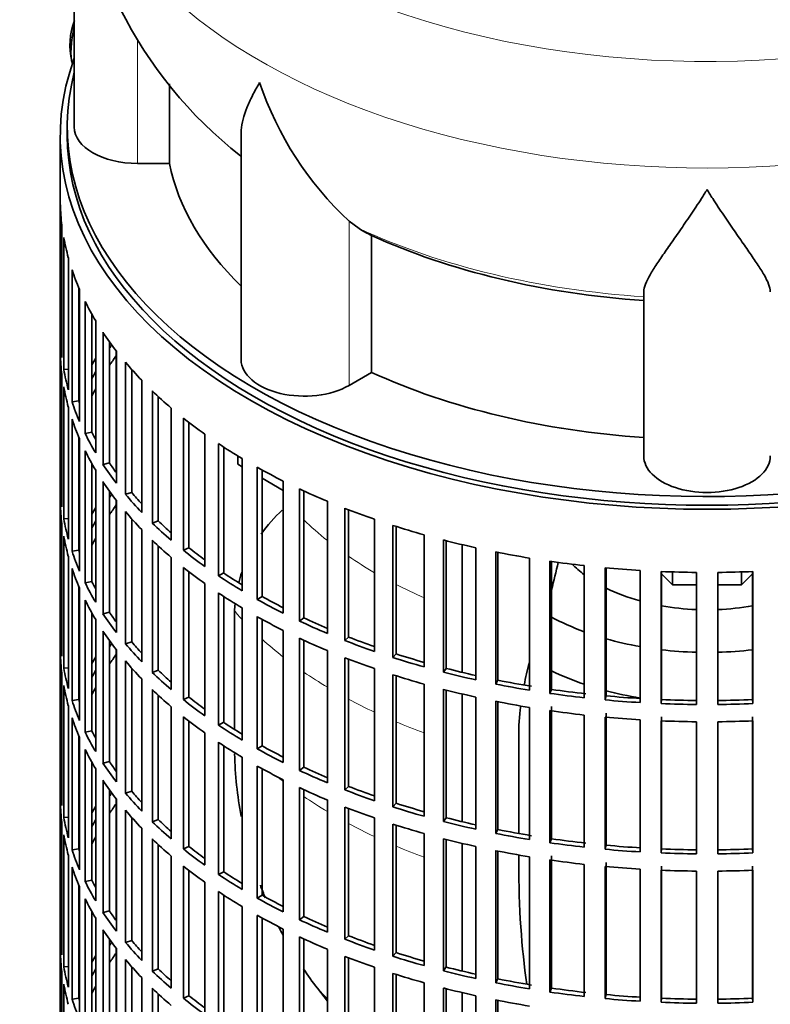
# Model space of a CAD drawing. Header units: millimetres. Extents: x 166 to 762, y -1995 to 1707.
# Tile 3 of 20: x 567 to 673, y -1885 to -1745. Entities that reach past the tile are written whole.
import ezdxf

# ---------------------------------------------------------------- set-up
doc = ezdxf.new("R2010")
doc.units = ezdxf.units.MM
for name, color, linetype in [('M5X8_UNI7687', 7, 'Continuous'), ('VSI134_DIFFUSORE', 7, 'Continuous'), ('VSI134_FILTRO_A', 7, 'Continuous'), ('VSI134_GIUNTO_8×', 7, 'Continuous'), ('VSI134_SUPPORTO_', 7, 'Continuous')]:
    doc.layers.add(name, color=color, linetype=linetype)

# ---------------------------------------------------------------- blocks, each defined once
blk = doc.blocks.new('SE4')
at = {"layer": 'M5X8_UNI7687', "color": 7, "linetype": 'Continuous', "lineweight": 35}
blk.add_arc((583.71, -1748.28), 10, 159.6255, 193.1681, dxfattribs=at)
blk.add_ellipse((575.53, -1746.56), major_axis=(1.01, 4.83), ratio=0.279258, start_param=1.436063, end_param=2.733198, dxfattribs=at)
at = {"layer": 'VSI134_DIFFUSORE', "color": 7, "linetype": 'Continuous', "lineweight": 35}
for p, q in [((574.33, -1716.86), (574.33, -1759.91)), ((587.86, -1765.11), (587.86, -1753.79)), ((598.06, -1760.85), (598.06, -1792.98)), ((583.33, -1765.11), (587.86, -1765.11)), ((614.84, -1774.36), (613.42, -1773.31)), ((616.62, -1794.81), (616.62, -1775.33)), ((655.33, -1806.68), (655.33, -1783.33)), ((613.42, -1796.65), (616.62, -1794.81))]:
    blk.add_line(p, q, dxfattribs=at)
at = {"layer": 'VSI134_DIFFUSORE', "color": 4, "linetype": 'Continuous', "lineweight": 9}
for p, q in [((583.33, -1765.11), (583.33, -1747.41)), ((613.42, -1796.65), (613.42, -1773.31))]:
    blk.add_line(p, q, dxfattribs=at)
at = {"layer": 'VSI134_DIFFUSORE', "color": 7, "linetype": 'Continuous', "lineweight": 35}
for centre, radius, start, end in [((635.63, -1715.75), 61.22, 181.0647, 232.0196), ((645.92, -1738.35), 47.73, 198.6373, 227.0857), ((622.75, -1761.97), 14.7, 237.4509, 245.3566)]:
    blk.add_arc(centre, radius, start, end, dxfattribs=at)
at = {"layer": 'VSI134_DIFFUSORE', "color": 4, "linetype": 'Continuous', "lineweight": 9}
for centre, major_axis, start_param, end_param in [((664.33, -1701.14), (85.67, 0), 2.814529, 6.283185), ((664.33, -1713.89), (-89.83, 0), 0, 3.208879), ((664.33, -1738.44), (-79.5, 0), 0.898849, 1.457346)]:
    blk.add_ellipse(centre, major_axis=major_axis, ratio=0.57735, start_param=start_param, end_param=end_param, dxfattribs=at)
at = {"layer": 'VSI134_DIFFUSORE', "color": 7, "linetype": 'Continuous', "lineweight": 35}
for centre, major_axis, start_param, end_param in [((583.33, -1759.91), (9, 0), 3.141593, 4.712389), ((664.33, -1759.91), (-77, 0), 0.117151, 0.534109), ((664.33, -1740.44), (-77, 0), 0.902549, 1.453645), ((607.06, -1792.98), (9, 0), 3.141593, 5.497787), ((664.33, -1759.91), (-77, 0), 0.902549, 1.453645), ((664.33, -1806.68), (-9, 0), 0, 3.141593)]:
    blk.add_ellipse(centre, major_axis=major_axis, ratio=0.57735, start_param=start_param, end_param=end_param, dxfattribs=at)
for points, knots in [([(598.06, -1760.86), (598.06, -1760.69), (598.06, -1760.52), (598.15, -1759.34), (598.43, -1758.29), (599.1, -1756.62), (599.37, -1756.04), (599.82, -1755.15), (599.98, -1754.85), (600.24, -1754.39), (600.37, -1754.16), (600.51, -1753.92), (600.6, -1753.76), (600.65, -1753.68), (600.69, -1753.6)], [0.4586292, 0.4586292, 0.4586292, 0.4586292, 0.5, 0.5, 0.75, 0.75, 0.875, 0.875, 0.9375, 0.9375, 0.96875, 0.984375, 0.984375, 1, 1, 1, 1]), ([(664.33, -1768.82), (664.2, -1769.04), (664.07, -1769.25), (663.8, -1769.67), (663.67, -1769.88), (663.27, -1770.49), (663.01, -1770.9), (662.22, -1772.09), (661.7, -1772.85), (660.69, -1774.33), (660.19, -1775.04), (659.25, -1776.4), (658.8, -1777.04), (657.95, -1778.26), (657.55, -1778.84), (657.01, -1779.66), (656.84, -1779.93), (656.52, -1780.44), (656.37, -1780.69), (655.96, -1781.41), (655.73, -1781.85), (655.42, -1782.65), (655.33, -1783.01), (655.33, -1783.33)], [0, 0, 0, 0, 0.03125, 0.03125, 0.0625, 0.0625, 0.125, 0.125, 0.25, 0.25, 0.375, 0.375, 0.5, 0.5, 0.625, 0.625, 0.6875, 0.6875, 0.75, 0.75, 0.875, 0.875, 1, 1, 1, 1]), ([(673.33, -1783.33), (673.33, -1783.01), (673.24, -1782.65), (672.93, -1781.85), (672.71, -1781.41), (672.3, -1780.69), (672.15, -1780.44), (671.82, -1779.93), (671.65, -1779.66), (671.11, -1778.84), (670.72, -1778.26), (669.87, -1777.04), (669.42, -1776.4), (668.47, -1775.05), (667.98, -1774.34), (666.96, -1772.86), (666.45, -1772.09), (665.66, -1770.9), (665.4, -1770.49), (665, -1769.88), (664.86, -1769.67), (664.6, -1769.25), (664.46, -1769.04), (664.33, -1768.82)], [0, 0, 0, 0, 0.125, 0.125, 0.25, 0.25, 0.3125, 0.3125, 0.375, 0.375, 0.5, 0.5, 0.625, 0.625, 0.75, 0.75, 0.875, 0.875, 0.9375, 0.9375, 0.96875, 0.96875, 1, 1, 1, 1])]:
    blk.add_open_spline(points, degree=3, knots=knots, dxfattribs=at)
at = {"layer": 'VSI134_FILTRO_A', "color": 7, "linetype": 'Continuous', "lineweight": 35}
for p, q in [((572.33, -1761.14), (572.33, -1925.25)), ((572.34, -1770.99), (572.34, -1789.77)), ((572.56, -1773.88), (572.56, -1792.66)), ((572.83, -1775.62), (572.83, -1794.4)), ((573.48, -1778.48), (573.48, -1797.26)), ((574, -1780.2), (574, -1798.98)), ((574.98, -1782.77), (574.98, -1798.86)), ((575.09, -1783.02), (575.09, -1801.8)), ((575.87, -1784.71), (575.87, -1803.49)), ((576.82, -1786.51), (576.82, -1803.31)), ((577.37, -1787.46), (577.37, -1806.24)), ((572.56, -1789.77), (572.34, -1789.77)), ((578.41, -1789.1), (578.41, -1807.88)), ((579.33, -1790.44), (579.33, -1807.66)), ((572.34, -1792.22), (572.34, -1811)), ((580.32, -1791.77), (580.32, -1810.55)), ((581.6, -1793.36), (581.6, -1812.13)), ((572.56, -1795.11), (572.56, -1813.88)), ((573.48, -1794.35), (572.83, -1794.4)), ((582.49, -1794.38), (582.49, -1811.87)), ((572.83, -1796.85), (572.83, -1815.63)), ((583.91, -1795.92), (583.91, -1814.7)), ((585.43, -1797.43), (585.43, -1816.21)), ((586.27, -1798.23), (586.27, -1815.9)), ((573.48, -1799.71), (573.48, -1818.49)), ((574.98, -1798.86), (574, -1798.98)), ((588.11, -1799.86), (588.11, -1818.64)), ((589.85, -1801.3), (589.85, -1820.08)), ((574, -1801.43), (574, -1820.21)), ((590.64, -1801.92), (590.64, -1819.72)), ((574.98, -1804), (574.98, -1820.08)), ((576.82, -1803.31), (575.87, -1803.49)), ((592.89, -1803.59), (592.89, -1822.37)), ((575.09, -1804.25), (575.09, -1823.03)), ((594.84, -1804.93), (594.84, -1823.7)), ((595.58, -1805.41), (595.58, -1823.31)), ((575.87, -1805.94), (575.87, -1824.72)), ((576.82, -1807.74), (576.82, -1824.54)), ((579.33, -1807.66), (578.41, -1807.88)), ((598.22, -1807.05), (598.22, -1825.83)), ((600.36, -1808.29), (600.36, -1827.07)), ((577.37, -1808.69), (577.37, -1827.47)), ((601.03, -1808.66), (601.03, -1826.64)), ((572.56, -1811), (572.34, -1811)), ((578.41, -1810.33), (578.41, -1829.11)), ((604.04, -1810.24), (604.04, -1829.02)), ((579.33, -1811.67), (579.33, -1828.89)), ((582.49, -1811.87), (581.6, -1812.13)), ((606.36, -1811.36), (606.36, -1830.14)), ((606.97, -1811.65), (606.97, -1829.69)), ((572.34, -1813.45), (572.34, -1832.23)), ((580.32, -1813), (580.32, -1831.78)), ((610.33, -1813.12), (610.33, -1831.9)), ((581.6, -1814.58), (581.6, -1833.36)), ((612.81, -1814.12), (612.81, -1832.9)), ((613.35, -1814.33), (613.35, -1832.42)), ((572.56, -1816.33), (572.56, -1835.11)), ((573.48, -1815.58), (572.83, -1815.63)), ((582.49, -1815.61), (582.49, -1833.1)), ((586.27, -1815.9), (585.43, -1816.21)), ((617.03, -1815.67), (617.03, -1834.45)), ((619.65, -1816.55), (619.65, -1835.33)), ((620.11, -1816.7), (620.11, -1834.82)), ((572.83, -1818.08), (572.83, -1836.85)), ((583.91, -1817.14), (583.91, -1835.92)), ((624.08, -1817.88), (624.08, -1836.66)), ((585.43, -1818.66), (585.43, -1837.44)), ((586.27, -1819.46), (586.27, -1837.13)), ((626.83, -1818.62), (626.83, -1837.4)), ((627.21, -1818.72), (627.21, -1836.87)), ((574.98, -1820.08), (574, -1820.21)), ((590.64, -1819.72), (589.85, -1820.08)), ((631.45, -1819.73), (631.45, -1838.5)), ((634.29, -1820.32), (634.29, -1839.1)), ((634.59, -1820.38), (634.59, -1838.55)), ((573.48, -1820.94), (573.48, -1839.72)), ((588.11, -1821.09), (588.11, -1839.87)), ((639.06, -1821.19), (639.06, -1839.97)), ((641.99, -1821.64), (641.99, -1840.42)), ((642.2, -1821.67), (642.2, -1839.86)), ((646.87, -1822.27), (646.87, -1841.05)), ((574, -1822.66), (574, -1841.44)), ((589.85, -1822.53), (589.85, -1841.3)), ((590.64, -1823.15), (590.64, -1840.95)), ((595.58, -1823.31), (594.84, -1823.7)), ((649.85, -1822.57), (649.85, -1841.35)), ((649.98, -1822.58), (649.98, -1840.78)), ((654.81, -1822.95), (654.81, -1841.73)), ((657.82, -1823.1), (657.82, -1841.88)), ((657.87, -1823.1), (657.87, -1841.3)), ((662.82, -1823.23), (662.82, -1842.01)), ((665.85, -1823.23), (665.85, -1842.01)), ((670.8, -1823.1), (670.8, -1841.3)), ((670.84, -1823.1), (670.84, -1841.88)), ((576.82, -1824.54), (575.87, -1824.72)), ((592.89, -1824.82), (592.89, -1843.59)), ((574.98, -1825.23), (574.98, -1841.31)), ((575.09, -1825.48), (575.09, -1844.26)), ((594.84, -1826.15), (594.84, -1844.93)), ((575.87, -1827.17), (575.87, -1845.95)), ((595.58, -1826.64), (595.58, -1844.54)), ((601.03, -1826.64), (600.36, -1827.07)), ((576.82, -1828.97), (576.82, -1845.77)), ((579.33, -1828.89), (578.41, -1829.11)), ((598.22, -1828.28), (598.22, -1847.06)), ((577.37, -1829.92), (577.37, -1848.7)), ((600.36, -1829.52), (600.36, -1848.3)), ((601.03, -1829.89), (601.03, -1847.87)), ((606.97, -1829.69), (606.36, -1830.14)), ((578.41, -1831.56), (578.41, -1850.34)), ((604.04, -1831.47), (604.04, -1850.25)), ((572.56, -1832.22), (572.34, -1832.23)), ((579.33, -1832.9), (579.33, -1850.12)), ((582.49, -1833.1), (581.6, -1833.36)), ((606.36, -1832.59), (606.36, -1851.37)), ((606.97, -1832.88), (606.97, -1850.91)), ((613.35, -1832.42), (612.81, -1832.9)), ((572.34, -1834.68), (572.34, -1853.46)), ((580.32, -1834.23), (580.32, -1853.01)), ((610.33, -1834.35), (610.33, -1853.13)), ((620.11, -1834.82), (619.65, -1835.33)), ((581.6, -1835.81), (581.6, -1854.59)), ((612.81, -1835.35), (612.81, -1854.13)), ((613.35, -1835.56), (613.35, -1853.65)), ((572.56, -1837.56), (572.56, -1856.34)), ((573.48, -1836.81), (572.83, -1836.85)), ((582.49, -1836.84), (582.49, -1854.33)), ((586.27, -1837.13), (585.43, -1837.44)), ((617.03, -1836.9), (617.03, -1855.68)), ((627.21, -1836.87), (626.83, -1837.4)), ((583.91, -1838.37), (583.91, -1857.15)), ((619.65, -1837.78), (619.65, -1856.56)), ((620.11, -1837.93), (620.11, -1856.04)), ((624.08, -1839.11), (624.08, -1857.89)), ((634.59, -1838.55), (634.29, -1839.1)), ((572.83, -1839.3), (572.83, -1858.08)), ((585.43, -1839.89), (585.43, -1858.67)), ((626.83, -1839.85), (626.83, -1858.63)), ((627.21, -1839.95), (627.21, -1858.1)), ((642.2, -1839.86), (641.99, -1840.42)), ((574.98, -1841.31), (574, -1841.44)), ((586.27, -1840.68), (586.27, -1858.36)), ((590.64, -1840.95), (589.85, -1841.3)), ((631.45, -1840.95), (631.45, -1859.73)), ((634.29, -1841.55), (634.29, -1860.33)), ((634.59, -1841.61), (634.59, -1859.78)), ((649.98, -1840.78), (649.85, -1841.35)), ((657.87, -1841.3), (657.82, -1841.88)), ((670.8, -1841.3), (670.84, -1841.88)), ((573.48, -1842.17), (573.48, -1860.95)), ((588.11, -1842.32), (588.11, -1861.1)), ((639.06, -1842.42), (639.06, -1861.2)), ((641.99, -1842.87), (641.99, -1861.65)), ((642.2, -1842.31), (642.2, -1861.09)), ((649.98, -1843.23), (649.98, -1862.01)), ((574, -1843.89), (574, -1862.67)), ((589.85, -1843.75), (589.85, -1862.53)), ((590.64, -1844.38), (590.64, -1862.18)), ((595.58, -1844.54), (594.84, -1844.93)), ((646.87, -1843.5), (646.87, -1862.28)), ((649.85, -1843.8), (649.85, -1862.58)), ((654.81, -1844.18), (654.81, -1862.96)), ((657.82, -1844.33), (657.82, -1863.11)), ((657.87, -1843.75), (657.87, -1862.53)), ((662.82, -1844.46), (662.82, -1863.24)), ((665.85, -1844.46), (665.85, -1863.24)), ((670.8, -1843.75), (670.8, -1862.53)), ((670.84, -1844.33), (670.84, -1863.11)), ((576.82, -1845.77), (575.87, -1845.95)), ((592.89, -1846.04), (592.89, -1864.82)), ((574.98, -1846.46), (574.98, -1862.54)), ((575.09, -1846.71), (575.09, -1865.49)), ((594.84, -1847.38), (594.84, -1866.16)), ((575.87, -1848.39), (575.87, -1867.17)), ((595.58, -1847.87), (595.58, -1865.77)), ((601.03, -1847.87), (600.36, -1848.3)), ((576.82, -1850.2), (576.82, -1867)), ((579.33, -1850.12), (578.41, -1850.34)), ((598.22, -1849.51), (598.22, -1868.29)), ((577.37, -1851.15), (577.37, -1869.93)), ((600.36, -1850.75), (600.36, -1869.53)), ((601.03, -1851.12), (601.03, -1869.1)), ((606.97, -1850.91), (606.36, -1851.37)), ((578.41, -1852.79), (578.41, -1871.57)), ((604.04, -1852.7), (604.04, -1871.48)), ((572.56, -1853.45), (572.34, -1853.46)), ((579.33, -1854.13), (579.33, -1871.35)), ((582.49, -1854.33), (581.6, -1854.59)), ((606.36, -1853.82), (606.36, -1872.6)), ((606.97, -1854.1), (606.97, -1872.14)), ((613.35, -1853.65), (612.81, -1854.13)), ((572.34, -1855.91), (572.34, -1874.69)), ((580.32, -1855.46), (580.32, -1874.24)), ((610.33, -1855.58), (610.33, -1874.36)), ((581.6, -1857.04), (581.6, -1875.82)), ((612.81, -1856.58), (612.81, -1875.36)), ((613.35, -1856.79), (613.35, -1874.87)), ((620.11, -1856.04), (619.65, -1856.56)), ((573.48, -1858.03), (572.83, -1858.08)), ((582.49, -1858.07), (582.49, -1875.55)), ((586.27, -1858.36), (585.43, -1858.67)), ((617.03, -1858.13), (617.03, -1876.91)), ((627.21, -1858.1), (626.83, -1858.63)), ((572.56, -1858.79), (572.56, -1877.57)), ((583.91, -1859.6), (583.91, -1878.38)), ((619.65, -1859.01), (619.65, -1877.79)), ((620.11, -1859.15), (620.11, -1877.27)), ((634.59, -1859.78), (634.29, -1860.33)), ((572.83, -1860.53), (572.83, -1879.31)), ((585.43, -1861.12), (585.43, -1879.9)), ((624.08, -1860.34), (624.08, -1879.12)), ((626.83, -1861.08), (626.83, -1879.86)), ((627.21, -1861.18), (627.21, -1879.32)), ((642.2, -1861.09), (641.99, -1861.65)), ((574.98, -1862.54), (574, -1862.67)), ((586.27, -1861.91), (586.27, -1879.59)), ((590.64, -1862.18), (589.85, -1862.53)), ((631.45, -1862.18), (631.45, -1880.96)), ((634.29, -1862.78), (634.29, -1881.56)), ((634.59, -1862.84), (634.59, -1881.01)), ((649.98, -1862.01), (649.85, -1862.58)), ((657.87, -1862.53), (657.82, -1863.11)), ((670.8, -1862.53), (670.84, -1863.11)), ((573.48, -1863.4), (573.48, -1882.17)), ((588.11, -1863.55), (588.11, -1882.33)), ((639.06, -1863.65), (639.06, -1882.43)), ((641.99, -1864.1), (641.99, -1882.88)), ((642.2, -1863.54), (642.2, -1882.32)), ((574, -1865.12), (574, -1883.9)), ((589.85, -1864.98), (589.85, -1883.76)), ((590.64, -1865.61), (590.64, -1883.41)), ((646.87, -1864.73), (646.87, -1883.51)), ((649.85, -1865.03), (649.85, -1883.81)), ((649.98, -1864.46), (649.98, -1883.24)), ((654.81, -1865.41), (654.81, -1884.19)), ((657.82, -1865.56), (657.82, -1884.34)), ((657.87, -1864.98), (657.87, -1883.76)), ((662.82, -1865.68), (662.82, -1884.46)), ((665.85, -1865.68), (665.85, -1884.46)), ((670.8, -1864.98), (670.8, -1883.76)), ((670.84, -1865.56), (670.84, -1884.34)), ((576.82, -1867), (575.87, -1867.17)), ((595.58, -1865.77), (594.84, -1866.16)), ((574.98, -1867.69), (574.98, -1883.77)), ((575.09, -1867.94), (575.09, -1886.71)), ((592.89, -1867.27), (592.89, -1886.05)), ((575.87, -1869.62), (575.87, -1888.4)), ((594.84, -1868.61), (594.84, -1887.39)), ((595.58, -1869.1), (595.58, -1887)), ((601.03, -1869.1), (600.36, -1869.53)), ((598.22, -1870.74), (598.22, -1889.52)), ((576.82, -1871.43), (576.82, -1888.23)), ((577.37, -1872.38), (577.37, -1891.16)), ((579.33, -1871.35), (578.41, -1871.57)), ((600.36, -1871.98), (600.36, -1890.76)), ((601.03, -1872.35), (601.03, -1890.33)), ((606.97, -1872.14), (606.36, -1872.6)), ((578.41, -1874.02), (578.41, -1892.8)), ((604.04, -1873.93), (604.04, -1892.71)), ((572.56, -1874.68), (572.34, -1874.69)), ((579.33, -1875.36), (579.33, -1892.58)), ((606.36, -1875.05), (606.36, -1893.83)), ((606.97, -1875.33), (606.97, -1893.37)), ((613.35, -1874.87), (612.81, -1875.36)), ((580.32, -1876.69), (580.32, -1895.47)), ((582.49, -1875.55), (581.6, -1875.82)), ((610.33, -1876.81), (610.33, -1895.59)), ((572.34, -1877.14), (572.34, -1895.92)), ((581.6, -1878.27), (581.6, -1897.05)), ((612.81, -1877.81), (612.81, -1896.59)), ((613.35, -1878.02), (613.35, -1896.1)), ((620.11, -1877.27), (619.65, -1877.79)), ((573.48, -1879.26), (572.83, -1879.31)), ((582.49, -1879.3), (582.49, -1896.78)), ((586.27, -1879.59), (585.43, -1879.9)), ((617.03, -1879.36), (617.03, -1898.14)), ((627.21, -1879.32), (626.83, -1879.86)), ((572.56, -1880.02), (572.56, -1898.8)), ((583.91, -1880.83), (583.91, -1899.61)), ((619.65, -1880.24), (619.65, -1899.02)), ((620.11, -1880.38), (620.11, -1898.5)), ((634.59, -1881.01), (634.29, -1881.56)), ((572.83, -1881.76), (572.83, -1900.54)), ((585.43, -1882.35), (585.43, -1901.12)), ((624.08, -1881.57), (624.08, -1900.35)), ((626.83, -1882.31), (626.83, -1901.09)), ((627.21, -1882.41), (627.21, -1900.55)), ((642.2, -1882.32), (641.99, -1882.88)), ((574.98, -1883.77), (574, -1883.9)), ((586.27, -1883.14), (586.27, -1900.81)), ((590.64, -1883.41), (589.85, -1883.76)), ((631.45, -1883.41), (631.45, -1902.19)), ((649.98, -1883.24), (649.85, -1883.81)), ((657.87, -1883.76), (657.82, -1884.34)), ((670.8, -1883.76), (670.84, -1884.34)), ((634.29, -1884.01), (634.29, -1902.79)), ((634.59, -1884.07), (634.59, -1902.24))]:
    blk.add_line(p, q, dxfattribs=at)
for centre, major_axis, start_param, end_param in [((664.33, -1761.14), (-92, 0), -0.208894, 3.350487), ((664.33, -1761.14), (-91, 0), 0, 3.141593), ((664.33, -1770.12), (-92, 0), 0.016456, 0.07081), ((664.33, -1770.12), (-92, 0), 0.103722, 0.158077), ((664.33, -1770.12), (-92, 0), 0.190989, 0.245343), ((664.33, -1770.12), (-92, 0), 0.278255, 0.33261), ((664.33, -1788.9), (-92, 0), 0.016456, 0.07081), ((664.33, -1770.12), (-92, 0), 0.365522, 0.419876), ((664.33, -1810.13), (-91, 0), -0.374965, -0.365223), ((664.33, -1791.35), (-92, 0), 0.016456, 0.07081), ((664.33, -1810.13), (-92, 0), -0.33261, -0.313806), ((664.33, -1812.58), (-91, 0), -0.392699, -0.365223), ((664.33, -1770.12), (-92, 0), 0.452788, 0.507143), ((664.33, -1788.9), (-92, 0), 0.103722, 0.158077), ((664.33, -1810.13), (-91, 0), -0.299174, -0.277957), ((664.33, -1791.35), (-92, 0), 0.103722, 0.158077), ((664.33, -1812.58), (-91, 0), -0.299174, -0.277957), ((664.33, -1810.13), (-92, 0), -0.245343, -0.240575), ((664.33, -1770.12), (-92, 0), 0.540055, 0.594409), ((664.33, -1788.9), (-92, 0), 0.190989, 0.245343), ((664.33, -1788.9), (-91, 0), 0.19069, 0.196715), ((664.33, -1770.12), (-92, 0), 0.627321, 0.681676), ((664.33, -1791.35), (-92, 0), 0.190989, 0.245343), ((664.33, -1788.9), (-92, 0), 0.278255, 0.33261), ((664.33, -1788.9), (-91, 0), 0.277957, 0.299174), ((664.33, -1770.12), (-92, 0), 0.714588, 0.768942), ((664.33, -1791.35), (-92, 0), 0.278255, 0.33261), ((664.33, -1788.9), (-92, 0), 0.365522, 0.419876), ((664.33, -1788.9), (-91, 0), 0.365223, 0.394539), ((664.33, -1770.12), (-92, 0), 0.801854, 0.856209), ((664.33, -1810.13), (-92, 0), 0.016456, 0.07081), ((664.33, -1791.35), (-92, 0), 0.365522, 0.419876), ((664.33, -1831.36), (-91, 0), -0.374965, -0.365223), ((664.33, -1788.9), (-92, 0), 0.452788, 0.507143), ((664.33, -1788.9), (-91, 0), 0.45249, 0.486998), ((664.33, -1770.12), (-92, 0), 0.889121, 0.943475), ((664.33, -1812.58), (-92, 0), 0.016456, 0.07081), ((664.33, -1833.8), (-91, 0), -0.392699, -0.365223), ((664.33, -1831.36), (-92, 0), -0.33261, -0.313806), ((664.33, -1791.35), (-92, 0), 0.452788, 0.507143), ((664.33, -1770.12), (-92, 0), 0.976387, 1.030742), ((664.33, -1810.13), (-92, 0), 0.103722, 0.158077), ((664.33, -1831.36), (-91, 0), -0.299174, -0.277957), ((664.33, -1788.9), (-92, 0), 0.540055, 0.594409), ((664.33, -1788.9), (-91, 0), 0.539756, 0.577951), ((664.33, -1770.12), (-92, 0), 1.063654, 1.118008), ((664.33, -1812.58), (-92, 0), 0.103722, 0.158077), ((664.33, -1831.36), (-92, 0), -0.245343, -0.240575), ((664.33, -1833.8), (-91, 0), -0.299174, -0.277957), ((664.33, -1791.35), (-92, 0), 0.540055, 0.594409), ((664.33, -1770.12), (-92, 0), 1.15092, 1.205275), ((664.33, -1810.13), (-92, 0), 0.190989, 0.245343), ((664.33, -1810.13), (-91, 0), 0.19069, 0.196715), ((664.33, -1788.9), (-92, 0), 0.627321, 0.681676), ((664.33, -1788.9), (-91, 0), 0.627022, 0.668018), ((664.33, -1770.12), (-92, 0), 1.238186, 1.292541), ((664.33, -1770.12), (-92, 0), 1.325453, 1.379807), ((664.33, -1812.58), (-92, 0), 0.190989, 0.245343), ((664.33, -1791.35), (-92, 0), 0.627321, 0.681676), ((664.33, -1788.9), (-92, 0), 0.714588, 0.768942), ((664.33, -1788.9), (-91, 0), 0.714289, 0.757518), ((664.33, -1770.12), (-92, 0), 1.412719, 1.467074), ((664.33, -1770.12), (-92, 0), 1.499986, 1.55434), ((664.33, -1770.12), (92, 0), 4.728845, 4.783199), ((664.33, -1810.13), (-92, 0), 0.278255, 0.33261), ((664.33, -1810.13), (-91, 0), 0.277957, 0.299174), ((664.33, -1791.35), (-92, 0), 0.714588, 0.768942), ((664.33, -1812.58), (-92, 0), 0.278255, 0.33261), ((664.33, -1788.9), (-92, 0), 0.801854, 0.856209), ((664.33, -1788.9), (-91, 0), 0.801555, 0.846635), ((664.33, -1810.13), (-92, 0), 0.365522, 0.419876), ((664.33, -1810.13), (-91, 0), 0.365223, 0.394539), ((664.33, -1791.35), (-92, 0), 0.801854, 0.856209), ((664.33, -1788.9), (-92, 0), 0.889121, 0.943475), ((664.33, -1788.9), (-91, 0), 0.888822, 0.935485), ((664.33, -1812.58), (-92, 0), 0.365522, 0.419876), ((664.33, -1831.36), (-92, 0), 0.016456, 0.07081), ((664.33, -1852.58), (-91, 0), -0.374965, -0.365223), ((664.33, -1810.13), (-92, 0), 0.452788, 0.507143), ((664.33, -1810.13), (-91, 0), 0.45249, 0.486998), ((664.33, -1791.35), (-92, 0), 0.889121, 0.943475), ((664.33, -1788.9), (-92, 0), 0.976387, 1.030742), ((664.33, -1788.9), (-91, 0), 0.976088, 1.024141), ((664.33, -1833.8), (-92, 0), 0.016456, 0.07081), ((664.33, -1788.9), (-91, 0), 1.063355, 1.112655), ((664.33, -1852.58), (-92, 0), -0.33261, -0.313806), ((664.33, -1855.03), (-91, 0), -0.392699, -0.365223), ((664.33, -1812.58), (-92, 0), 0.452788, 0.507143), ((664.33, -1791.35), (-92, 0), 0.976387, 1.030742), ((664.33, -1788.9), (-92, 0), 1.063654, 1.118008), ((664.33, -1831.36), (-92, 0), 0.103722, 0.158077), ((664.33, -1852.58), (-91, 0), -0.299174, -0.277957), ((664.33, -1810.13), (-92, 0), 0.540055, 0.594409), ((664.33, -1810.13), (-91, 0), 0.539756, 0.577951), ((664.33, -1788.9), (-92, 0), 1.15092, 1.205275), ((664.33, -1788.9), (-91, 0), 1.150621, 1.201065), ((664.33, -1791.35), (-92, 0), 1.063654, 1.118008), ((664.33, -1788.9), (-92, 0), 1.238186, 1.292541), ((664.33, -1788.9), (-91, 0), 1.237888, 1.29284), ((664.33, -1833.8), (-92, 0), 0.103722, 0.158077), ((664.33, -1852.58), (-92, 0), -0.245343, -0.240575), ((664.33, -1855.03), (-91, 0), -0.299174, -0.277957), ((664.33, -1812.58), (-92, 0), 0.540055, 0.594409), ((664.33, -1791.35), (-92, 0), 1.15092, 1.205275), ((664.33, -1788.9), (-92, 0), 1.325453, 1.379807), ((664.33, -1788.9), (-91, 0), 1.325154, 1.380106), ((664.33, -1831.36), (-92, 0), 0.190989, 0.245343), ((664.33, -1831.36), (-91, 0), 0.19069, 0.196715), ((664.33, -1810.13), (-92, 0), 0.627321, 0.681676), ((664.33, -1810.13), (-91, 0), 0.627022, 0.668018), ((664.33, -1791.35), (-92, 0), 1.238186, 1.292541), ((664.33, -1788.9), (-92, 0), 1.412719, 1.467074), ((664.33, -1788.9), (-91, 0), 1.412421, 1.467373), ((664.33, -1788.9), (-92, 0), 1.499986, 1.55434), ((664.33, -1788.9), (-91, 0), 1.499687, 1.554639), ((664.33, -1788.9), (91, 0), 4.728546, 4.783498), ((664.33, -1788.9), (92, 0), 4.728845, 4.783199), ((664.33, -1791.35), (-92, 0), 1.325453, 1.379807), ((664.33, -1833.8), (-92, 0), 0.190989, 0.245343), ((664.33, -1812.58), (-92, 0), 0.627321, 0.681676), ((664.33, -1810.13), (-91, 0), 0.714289, 0.757518), ((664.33, -1791.35), (-92, 0), 1.412719, 1.467074), ((664.33, -1791.35), (-92, 0), 1.499986, 1.55434), ((664.33, -1791.35), (92, 0), 4.728845, 4.783199), ((664.33, -1831.36), (-92, 0), 0.278255, 0.33261), ((664.33, -1831.36), (-91, 0), 0.277957, 0.299174), ((664.33, -1810.13), (-92, 0), 0.714588, 0.768942), ((664.33, -1812.58), (-92, 0), 0.714588, 0.768942), ((664.33, -1833.8), (-92, 0), 0.278255, 0.33261), ((664.33, -1810.13), (-92, 0), 0.801854, 0.856209), ((664.33, -1810.13), (-91, 0), 0.801555, 0.846635), ((664.33, -1831.36), (-91, 0), 0.365223, 0.394539), ((664.33, -1831.36), (-92, 0), 0.365522, 0.419876), ((664.33, -1812.58), (-92, 0), 0.801854, 0.856209), ((664.33, -1810.13), (-92, 0), 0.889121, 0.943475), ((664.33, -1810.13), (-91, 0), 0.888822, 0.935485), ((664.33, -1833.8), (-92, 0), 0.365522, 0.419876), ((664.33, -1852.58), (-92, 0), 0.016456, 0.07081), ((664.33, -1831.36), (-91, 0), 0.45249, 0.486998), ((664.33, -1812.58), (-92, 0), 0.889121, 0.943475), ((664.33, -1810.13), (-92, 0), 0.976387, 1.030742), ((664.33, -1810.13), (-91, 0), 0.976088, 1.024141), ((664.33, -1855.03), (-92, 0), 0.016456, 0.07081), ((664.33, -1873.81), (-91, 0), -0.374965, -0.365223), ((664.33, -1831.36), (-92, 0), 0.452788, 0.507143), ((664.33, -1873.81), (-92, 0), -0.33261, -0.313806), ((664.33, -1876.26), (-91, 0), -0.394539, -0.365223), ((664.33, -1833.8), (-92, 0), 0.452788, 0.507143), ((664.33, -1812.58), (-92, 0), 0.976387, 1.030742), ((664.33, -1810.13), (-92, 0), 1.063654, 1.118008), ((664.33, -1810.13), (-91, 0), 1.063355, 1.112655), ((664.33, -1852.58), (-92, 0), 0.103722, 0.158077), ((664.33, -1873.81), (-91, 0), -0.299174, -0.277957), ((664.33, -1831.36), (-92, 0), 0.540055, 0.594409), ((664.33, -1831.36), (-91, 0), 0.539756, 0.577951), ((664.33, -1810.13), (-92, 0), 1.15092, 1.205275), ((664.33, -1810.13), (-91, 0), 1.150621, 1.201065), ((664.33, -1812.58), (-92, 0), 1.063654, 1.118008), ((664.33, -1810.13), (-91, 0), 1.237888, 1.29284), ((664.33, -1855.03), (-92, 0), 0.103722, 0.158077), ((664.33, -1873.81), (-92, 0), -0.245343, -0.240575), ((664.33, -1876.26), (-91, 0), -0.299174, -0.277957), ((664.33, -1833.8), (-92, 0), 0.540055, 0.594409), ((664.33, -1812.58), (-92, 0), 1.15092, 1.205275), ((664.33, -1810.13), (-92, 0), 1.238186, 1.292541), ((664.33, -1810.13), (-91, 0), 1.325154, 1.380106), ((664.33, -1852.58), (-92, 0), 0.190989, 0.245343), ((664.33, -1852.58), (-91, 0), 0.19069, 0.196715), ((664.33, -1831.36), (-92, 0), 0.627321, 0.681676), ((664.33, -1831.36), (-91, 0), 0.627022, 0.668018), ((664.33, -1812.58), (-92, 0), 1.238186, 1.292541), ((664.33, -1810.13), (-92, 0), 1.325453, 1.379807), ((664.33, -1810.13), (-92, 0), 1.412719, 1.467074), ((664.33, -1810.13), (-91, 0), 1.412421, 1.467373), ((664.33, -1810.13), (-91, 0), 1.499687, 1.554639), ((664.33, -1810.13), (91, 0), 4.728546, 4.783498), ((664.33, -1812.58), (-92, 0), 1.325453, 1.379807), ((664.33, -1810.13), (-92, 0), 1.499986, 1.55434), ((664.33, -1810.13), (92, 0), 4.728845, 4.783199), ((664.33, -1855.03), (-92, 0), 0.190989, 0.245343), ((664.33, -1833.8), (-92, 0), 0.627321, 0.681676), ((664.33, -1812.58), (-92, 0), 1.412719, 1.467074), ((664.33, -1812.58), (-92, 0), 1.499986, 1.55434), ((664.33, -1812.58), (92, 0), 4.728845, 4.783199), ((664.33, -1852.58), (-91, 0), 0.277957, 0.299174), ((664.33, -1831.36), (-92, 0), 0.714588, 0.768942), ((664.33, -1831.36), (-91, 0), 0.714289, 0.757518), ((664.33, -1852.58), (-92, 0), 0.278255, 0.33261), ((664.33, -1855.03), (-92, 0), 0.278255, 0.33261), ((664.33, -1833.8), (-92, 0), 0.714588, 0.768942), ((664.33, -1831.36), (-92, 0), 0.801854, 0.856209), ((664.33, -1831.36), (-91, 0), 0.801555, 0.846635), ((664.33, -1852.58), (-92, 0), 0.365522, 0.419876), ((664.33, -1852.58), (-91, 0), 0.365223, 0.394539), ((664.33, -1833.8), (-92, 0), 0.801854, 0.856209), ((664.33, -1831.36), (-92, 0), 0.889121, 0.943475), ((664.33, -1831.36), (-91, 0), 0.888822, 0.935485), ((664.33, -1855.03), (-92, 0), 0.365522, 0.419876), ((664.33, -1873.81), (-92, 0), 0.016456, 0.07081), ((664.33, -1833.8), (-92, 0), 0.889121, 0.943475), ((664.33, -1831.36), (-92, 0), 0.976387, 1.030742), ((664.33, -1831.36), (-91, 0), 0.976088, 1.024141), ((664.33, -1895.04), (-91, 0), -0.374965, -0.365223), ((664.33, -1852.58), (-92, 0), 0.452788, 0.507143), ((664.33, -1852.58), (-91, 0), 0.45249, 0.486998), ((664.33, -1876.26), (-92, 0), 0.016456, 0.07081), ((664.33, -1895.04), (-92, 0), -0.33261, -0.313806), ((664.33, -1897.49), (-91, 0), -0.394539, -0.365223), ((664.33, -1855.03), (-92, 0), 0.452788, 0.507143), ((664.33, -1833.8), (-92, 0), 0.976387, 1.030742), ((664.33, -1831.36), (-92, 0), 1.063654, 1.118008), ((664.33, -1831.36), (-91, 0), 1.063355, 1.112655), ((664.33, -1873.81), (-92, 0), 0.103722, 0.158077), ((664.33, -1895.04), (-91, 0), -0.299174, -0.277957), ((664.33, -1852.58), (-91, 0), 0.539756, 0.577951), ((664.33, -1831.36), (-91, 0), 1.150621, 1.201065), ((664.33, -1852.58), (-92, 0), 0.540055, 0.594409), ((664.33, -1833.8), (-92, 0), 1.063654, 1.118008), ((664.33, -1831.36), (-92, 0), 1.15092, 1.205275), ((664.33, -1831.36), (-91, 0), 1.237888, 1.29284), ((664.33, -1876.26), (-92, 0), 0.103722, 0.158077), ((664.33, -1895.04), (-92, 0), -0.245343, -0.240575), ((664.33, -1897.49), (-91, 0), -0.299174, -0.277957), ((664.33, -1855.03), (-92, 0), 0.540055, 0.594409), ((664.33, -1833.8), (-92, 0), 1.15092, 1.205275), ((664.33, -1831.36), (-92, 0), 1.238186, 1.292541), ((664.33, -1831.36), (-91, 0), 1.325154, 1.380106), ((664.33, -1873.81), (-92, 0), 0.190989, 0.245343), ((664.33, -1873.81), (-91, 0), 0.19069, 0.196715), ((664.33, -1852.58), (-92, 0), 0.627321, 0.681676), ((664.33, -1852.58), (-91, 0), 0.627022, 0.668018), ((664.33, -1831.36), (-92, 0), 1.325453, 1.379807), ((664.33, -1831.36), (-92, 0), 1.412719, 1.467074), ((664.33, -1831.36), (-91, 0), 1.412421, 1.467373), ((664.33, -1831.36), (-91, 0), 1.499687, 1.554639), ((664.33, -1831.36), (91, 0), 4.728546, 4.783498), ((664.33, -1833.8), (-92, 0), 1.238186, 1.292541), ((664.33, -1831.36), (-92, 0), 1.499986, 1.55434), ((664.33, -1831.36), (92, 0), 4.728845, 4.783199)]:
    blk.add_ellipse(centre, major_axis=major_axis, ratio=0.57735, start_param=start_param, end_param=end_param, dxfattribs=at)
at = {"layer": 'VSI134_GIUNTO_8×', "color": 7, "linetype": 'Continuous', "lineweight": 35}
for centre, major_axis, start_param, end_param in [((664.33, -1815.84), (-22, 0), 0.512266, 0.653708), ((664.33, -1815.84), (-22, 0), 0.860097, 1.12301), ((664.33, -1815.84), (-22, 0), 1.272507, 1.501929), ((664.33, -1815.84), (-22, 0), 1.639664, 1.869086), ((664.33, -1815.84), (-32.5, 0), 0.821803, 1.003487), ((664.33, -1815.84), (-32.5, 0), 1.113415, 1.273341), ((664.33, -1815.84), (-32.5, 0), 1.370522, 1.524199), ((664.33, -1815.84), (-32.5, 0), 1.617394, 1.771071), ((664.33, -1821.94), (-34.5, 0), 0.874436, 1.040008), ((664.33, -1821.94), (-34.5, 0), 1.141754, 1.291065)]:
    blk.add_ellipse(centre, major_axis=major_axis, ratio=0.57735, start_param=start_param, end_param=end_param, dxfattribs=at)
at = {"layer": 'VSI134_SUPPORTO_', "color": 7, "linetype": 'Continuous', "lineweight": 35}
for p, q in [((573.33, -1759.91), (573.33, -1761.14)), ((580.26, -1809), (580.26, -1791.69)), ((597.58, -1807.84), (597.58, -1806.67)), ((598.22, -1808.21), (597.58, -1807.84)), ((604.04, -1811.57), (601.03, -1809.83)), ((580.26, -1830.23), (580.26, -1812.92)), ((629.51, -1837.44), (629.51, -1819.28)), ((659.42, -1824.98), (657.87, -1823.42)), ((659.42, -1824.98), (659.42, -1823.16)), ((669.24, -1824.98), (669.24, -1823.16)), ((670.8, -1823.42), (669.24, -1824.98)), ((662.82, -1824.98), (659.42, -1824.98)), ((669.24, -1824.98), (665.85, -1824.98)), ((597.11, -1828.7), (597.11, -1845.54)), ((580.26, -1851.46), (580.26, -1834.15)), ((629.51, -1858.67), (629.51, -1840.51)), ((637.54, -1860.34), (637.54, -1846.46)), ((580.26, -1872.69), (580.26, -1855.37)), ((629.51, -1879.89), (629.51, -1861.74)), ((637.54, -1864.52), (637.54, -1863.39)), ((580.26, -1893.92), (580.26, -1876.6)), ((608.9, -1882.35), (610.33, -1884.19)), ((629.51, -1901.12), (629.51, -1882.97))]:
    blk.add_line(p, q, dxfattribs=at)
for centre, radius, start, end in [((617.98, -1829.83), 20.9, 132.2885, 144.8366), ((617.98, -1829.83), 20.9, 161.6046, 165.7625), ((617.98, -1829.83), 20.9, 174.1802, 176.902), ((654.66, -1847.43), 57.56, 181.5895, 190.4957), ((654.66, -1847.43), 57.56, 200.6285, 202.5098), ((654.66, -1847.43), 57.56, 207.1254, 208.3301), ((654.66, -1847.43), 57.56, 213.939, 217.3447)]:
    blk.add_arc(centre, radius, start, end, dxfattribs=at)
for centre, major_axis, ratio, start_param, end_param in [((664.33, -1759.91), (91, 0), 0.57735, 2.993207, 6.283185), ((632.19, -1820.68), (8.14, 34.04), 0.31246, 4.639612, 4.753819), ((643.28, -1838.46), (3.49, 14.59), 0.31246, 1.479895, 1.698732), ((643.28, -1838.46), (3.49, 14.59), 0.31246, -4.378668, -4.059125), ((671.99, -1816.51), (-20.93, -87.53), 0.31246, -0.917533, -0.65805)]:
    blk.add_ellipse(centre, major_axis=major_axis, ratio=ratio, start_param=start_param, end_param=end_param, dxfattribs=at)
at = {"layer": 'VSI134_SUPPORTO_', "color": 4, "linetype": 'Continuous', "lineweight": 9}
for centre, major_axis, start_param, end_param in [((664.33, -1796.2), (-66.6, 0), 0.533057, 0.625209), ((664.33, -1796.2), (-66.6, 0), 0.698932, 0.780897), ((664.33, -1796.2), (-66.6, 0), 0.844673, 0.921885), ((664.33, -1809.5), (-75, 0), 0.459415, 0.491682), ((664.33, -1809.5), (-75, 0), 0.566131, 0.63707), ((664.33, -1809.5), (-75, 0), 0.70007, 0.766956), ((664.33, -1809.5), (-75, 0), 0.823319, 0.888301), ((664.33, -1809.5), (-75, 0), 0.94022, 1.004352), ((664.33, -1827.18), (-75, 0), 0.618187, 0.63707), ((664.33, -1827.18), (-75, 0), 0.70007, 0.766956), ((664.33, -1827.18), (-75, 0), 0.823319, 0.888301), ((664.33, -1827.18), (-75, 0), 0.94022, 1.004352), ((664.33, -1865.96), (-62.27, 0), 0.473078, 0.521266)]:
    blk.add_ellipse(centre, major_axis=major_axis, ratio=0.57735, start_param=start_param, end_param=end_param, dxfattribs=at)

msp = doc.modelspace()

# ---------------------------------------------------------------- block references
msp.add_blockref('SE4', (0, 0))

doc.saveas('drawing.dxf')
